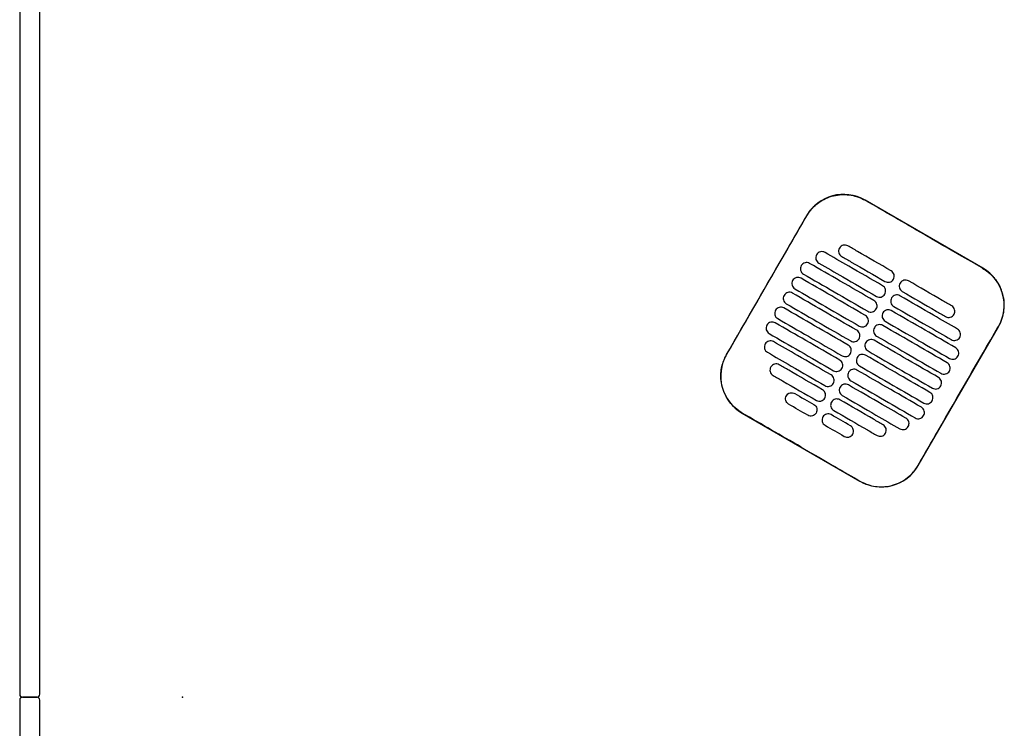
# Model space of a CAD drawing. Header units: metres. Extents: x 15.2 to 54.2, y -39.7 to 1.1.
# Tile 240 of 256: x 46.762 to 47.451, y -23.79 to -23.295. Entities that reach past the tile are written whole.
import ezdxf

# ---------------------------------------------------------------- set-up
doc = ezdxf.new("R2010")
doc.units = ezdxf.units.M
doc.header["$MEASUREMENT"] = 0
doc.layers.add('2D', color=252, linetype='Continuous')
doc.layers.add('PUNTO', color=1, linetype='Continuous')

# ---------------------------------------------------------------- blocks, each defined once
blk = doc.blocks.new('2D_QYOS_450')
at = {"layer": '2D'}
for p, q in [((-0.00003, -0.083), (-0.00003, -0.967)), ((-0.00003, -0.083), (-0.00003, -0.967)), ((0.01397, -0.967), (0.01397, -0.083)), ((0.01397, -0.967), (0.01397, -0.083)), ((0.67375, -0.66902), (0.59149, -0.6215)), ((0.55051, -0.63247), (0.49448, -0.72945)), ((0.6287, -0.80699), (0.68472, -0.71)), ((0.50545, -0.77044), (0.58771, -0.81796)), ((-0.00003, -0.971), (-0.00003, -1.855)), ((-0.00003, -0.971), (-0.00003, -1.855)), ((0.01197, -0.969), (0.00197, -0.969)), ((0.01197, -0.969), (0.00197, -0.969)), ((0.00197, -0.969), (0.01197, -0.969)), ((0.00197, -0.969), (0.01197, -0.969)), ((0.01197, -0.969), (0.00197, -0.969)), ((0.01197, -0.969), (0.00197, -0.969)), ((0.00197, -0.969), (0.01197, -0.969)), ((0.00197, -0.969), (0.01197, -0.969)), ((0.01397, -1.855), (0.01397, -0.971)), ((0.01397, -1.855), (0.01397, -0.971))]:
    blk.add_line(p, q, dxfattribs=at)
for centre, radius, start, end in [((0.57648, -0.64748), 0.03, 59.98651, 149.98651), ((0.65874, -0.695), 0.03, 329.98651, 59.98651), ((0.52046, -0.74446), 0.03, 149.98651, 239.98651), ((0.60272, -0.79198), 0.03, 239.98651, 329.98651), ((0.00197, -0.967), 0.002, 180, 270), ((0.00197, -0.967), 0.002, 180, 270), ((0.00197, -0.971), 0.002, 90, 180), ((0.00197, -0.971), 0.002, 90, 180), ((0.01197, -0.967), 0.002, 270, 0), ((0.01197, -0.967), 0.002, 270, 0), ((0.01197, -0.971), 0.002, 0, 90), ((0.01197, -0.971), 0.002, 0, 90)]:
    blk.add_arc(centre, radius, start, end, dxfattribs=at)
for points, knots in [([(0.5506, -0.63253), (0.5514, -0.63114), (0.55231, -0.62981), (0.55526, -0.62621), (0.55753, -0.62416), (0.56332, -0.62036), (0.56695, -0.61888), (0.57439, -0.61743), (0.57813, -0.6174), (0.58518, -0.61867), (0.58844, -0.61987), (0.59143, -0.6216)], [12.978915, 12.978915, 12.978915, 12.978915, 13.461173, 13.461173, 14.374287, 14.374287, 15.53872, 15.53872, 16.650066, 16.650066, 17.687358, 17.687358, 17.687358, 17.687358]), ([(0.49458, -0.72951), (0.50862, -0.70522), (0.52266, -0.68092), (0.54133, -0.64859), (0.54596, -0.64056), (0.5506, -0.63253)], [1.133412, 1.133412, 1.133412, 1.133412, 2.681586, 2.681586, 3.193366, 3.193366, 3.193366, 3.193366]), ([(0.67369, -0.66912), (0.6631, -0.663), (0.65207, -0.65664), (0.6366, -0.6477), (0.63456, -0.64652), (0.63256, -0.64537)], [-21.78268, -21.78268, -21.78268, -21.78268, -17.142885, -17.142885, -16.423665, -16.423665, -16.423665, -16.423665]), ([(0.57939, -0.65343), (0.57897, -0.65319), (0.57842, -0.65297), (0.57724, -0.65282), (0.57668, -0.65286), (0.57561, -0.65314), (0.57509, -0.65339), (0.57413, -0.65412), (0.57377, -0.65458), (0.57352, -0.65501)], [-0.5513873, -0.5513873, -0.5513873, -0.5513873, -0.4031046, -0.4031046, -0.2776919, -0.2776919, -0.1471638, -0.1471638, 0, 0, 0, 0]), ([(0.60971, -0.67094), (0.60184, -0.6664), (0.59397, -0.66185), (0.58387, -0.65602), (0.58163, -0.65472), (0.57939, -0.65343)], [0.699452, 0.699452, 0.699452, 0.699452, 3.425217, 3.425217, 4.200582, 4.200582, 4.200582, 4.200582]), ([(0.55756, -0.65965), (0.55732, -0.66007), (0.5571, -0.66062), (0.55695, -0.66181), (0.55698, -0.66236), (0.55726, -0.66343), (0.55752, -0.66395), (0.55825, -0.66491), (0.5587, -0.66527), (0.55913, -0.66552)], [-0.5553006, -0.5553006, -0.5553006, -0.5553006, -0.4045498, -0.4045498, -0.2782639, -0.2782639, -0.1472208, -0.1472208, 0, 0, 0, 0]), ([(0.56343, -0.65807), (0.56301, -0.65783), (0.56246, -0.65761), (0.56128, -0.65746), (0.56072, -0.6575), (0.55965, -0.65778), (0.55913, -0.65803), (0.55817, -0.65876), (0.55781, -0.65922), (0.55756, -0.65965)], [-0.5514247, -0.5514247, -0.5514247, -0.5514247, -0.4031161, -0.4031161, -0.2776965, -0.2776965, -0.1471644, -0.1471644, 0, 0, 0, 0]), ([(0.6037, -0.68133), (0.59584, -0.67679), (0.58797, -0.67225), (0.57454, -0.66449), (0.56899, -0.66128), (0.56343, -0.65807)], [0.699452, 0.699452, 0.699452, 0.699452, 3.42526, 3.42526, 5.350619, 5.350619, 5.350619, 5.350619]), ([(0.57352, -0.65501), (0.57328, -0.65543), (0.57306, -0.65598), (0.57291, -0.65717), (0.57294, -0.65772), (0.57323, -0.6588), (0.57348, -0.65931), (0.57421, -0.66027), (0.57466, -0.66063), (0.57509, -0.66088)], [-0.5553355, -0.5553355, -0.5553355, -0.5553355, -0.4045594, -0.4045594, -0.278267, -0.278267, -0.1472206, -0.1472206, 0, 0, 0, 0]), ([(0.57509, -0.66088), (0.57733, -0.66217), (0.57956, -0.66346), (0.58967, -0.6693), (0.59754, -0.67385), (0.6054, -0.67839)], [2.649916, 2.649916, 2.649916, 2.649916, 3.425249, 3.425249, 6.151046, 6.151046, 6.151046, 6.151046]), ([(0.54679, -0.66728), (0.54655, -0.66771), (0.54633, -0.66826), (0.54618, -0.66945), (0.54622, -0.67), (0.5465, -0.67107), (0.54675, -0.67159), (0.54748, -0.67255), (0.54794, -0.67291), (0.54836, -0.67316)], [-0.5552879, -0.5552879, -0.5552879, -0.5552879, -0.4045447, -0.4045447, -0.2782629, -0.2782629, -0.1472212, -0.1472212, 0, 0, 0, 0]), ([(0.55266, -0.66571), (0.55224, -0.66547), (0.55169, -0.66525), (0.55051, -0.6651), (0.54996, -0.66514), (0.54888, -0.66542), (0.54836, -0.66567), (0.54741, -0.6664), (0.54704, -0.66686), (0.54679, -0.66728)], [-0.5514376, -0.5514376, -0.5514376, -0.5514376, -0.4031217, -0.4031217, -0.2776979, -0.2776979, -0.1471642, -0.1471642, 0, 0, 0, 0]), ([(0.5977, -0.69173), (0.58983, -0.68718), (0.58197, -0.68264), (0.56695, -0.67396), (0.55981, -0.66984), (0.55266, -0.66571)], [0.699452, 0.699452, 0.699452, 0.699452, 3.425292, 3.425292, 5.900643, 5.900643, 5.900643, 5.900643]), ([(0.55913, -0.66552), (0.56468, -0.66873), (0.57024, -0.67194), (0.58367, -0.67969), (0.59153, -0.68424), (0.5994, -0.68878)], [1.499949, 1.499949, 1.499949, 1.499949, 3.425284, 3.425284, 6.151116, 6.151116, 6.151116, 6.151116]), ([(0.54836, -0.67316), (0.55551, -0.67728), (0.56265, -0.68141), (0.57766, -0.69008), (0.58553, -0.69463), (0.5934, -0.69917)], [0.949972, 0.949972, 0.949972, 0.949972, 3.425307, 3.425307, 6.151164, 6.151164, 6.151164, 6.151164]), ([(0.61127, -0.67682), (0.61152, -0.67639), (0.61174, -0.67584), (0.61189, -0.67465), (0.61185, -0.6741), (0.61157, -0.67303), (0.61132, -0.67251), (0.61059, -0.67155), (0.61013, -0.67119), (0.60971, -0.67094)], [-0.5553984, -0.5553984, -0.5553984, -0.5553984, -0.4045681, -0.4045681, -0.278271, -0.278271, -0.1472202, -0.1472202, 0, 0, 0, 0]), ([(0.67369, -0.66912), (0.67497, -0.66986), (0.6762, -0.67069), (0.67935, -0.6732), (0.68113, -0.67503), (0.68266, -0.67706), (0.68496, -0.68012), (0.68664, -0.6836), (0.68861, -0.69099), (0.68888, -0.69484), (0.68795, -0.70246), (0.68674, -0.70617), (0.68478, -0.70968), (0.6847, -0.70981), (0.68463, -0.70995)], [17.619777, 17.619777, 17.619777, 17.619777, 18.064718, 18.064718, 18.827754, 18.827754, 18.827754, 19.97637, 19.97637, 21.122539, 21.122539, 22.281306, 22.281306, 22.328075, 22.328075, 22.328075, 22.328075]), ([(0.54079, -0.67768), (0.54055, -0.6781), (0.54033, -0.67865), (0.54018, -0.67984), (0.54022, -0.68039), (0.5405, -0.68147), (0.54075, -0.68198), (0.54148, -0.68294), (0.54194, -0.6833), (0.54236, -0.68355)], [-0.5552955, -0.5552955, -0.5552955, -0.5552955, -0.4045438, -0.4045438, -0.2782634, -0.2782634, -0.1472215, -0.1472215, 0, 0, 0, 0]), ([(0.54666, -0.6761), (0.54624, -0.67586), (0.54569, -0.67564), (0.54451, -0.67549), (0.54396, -0.67553), (0.54288, -0.67581), (0.54236, -0.67606), (0.5414, -0.67679), (0.54104, -0.67725), (0.54079, -0.67768)], [-0.5514273, -0.5514273, -0.5514273, -0.5514273, -0.4031209, -0.4031209, -0.2776962, -0.2776962, -0.1471634, -0.1471634, 0, 0, 0, 0]), ([(0.5917, -0.70212), (0.58383, -0.69757), (0.57596, -0.69303), (0.56095, -0.68435), (0.55381, -0.68023), (0.54666, -0.6761)], [0.699452, 0.699452, 0.699452, 0.699452, 3.425313, 3.425313, 5.900643, 5.900643, 5.900643, 5.900643]), ([(0.60527, -0.68721), (0.60552, -0.68678), (0.60573, -0.68623), (0.60588, -0.68504), (0.60585, -0.68449), (0.60557, -0.68342), (0.60531, -0.6829), (0.60459, -0.68194), (0.60413, -0.68158), (0.6037, -0.68133)], [-0.5553839, -0.5553839, -0.5553839, -0.5553839, -0.4045626, -0.4045626, -0.2782686, -0.2782686, -0.1472195, -0.1472195, 0, 0, 0, 0]), ([(0.6054, -0.67839), (0.60583, -0.67864), (0.60638, -0.67885), (0.60756, -0.679), (0.60811, -0.67896), (0.60919, -0.67868), (0.6097, -0.67843), (0.61066, -0.6777), (0.61103, -0.67724), (0.61127, -0.67682)], [-0.551307, -0.551307, -0.551307, -0.551307, -0.4030846, -0.4030846, -0.2776802, -0.2776802, -0.1471604, -0.1471604, 0, 0, 0, 0]), ([(0.61595, -0.67952), (0.61571, -0.67994), (0.61549, -0.68049), (0.61534, -0.68168), (0.61537, -0.68223), (0.61565, -0.68331), (0.61591, -0.68382), (0.61663, -0.68478), (0.61709, -0.68514), (0.61752, -0.68539)], [-0.555416, -0.555416, -0.555416, -0.555416, -0.4045716, -0.4045716, -0.2782736, -0.2782736, -0.1472211, -0.1472211, 0, 0, 0, 0]), ([(0.62182, -0.67794), (0.6214, -0.6777), (0.62085, -0.67748), (0.61967, -0.67733), (0.61911, -0.67737), (0.61804, -0.67765), (0.61752, -0.6779), (0.61656, -0.67863), (0.61619, -0.67909), (0.61595, -0.67952)], [-0.5512944, -0.5512944, -0.5512944, -0.5512944, -0.4030833, -0.4030833, -0.2776787, -0.2776787, -0.1471599, -0.1471599, 0, 0, 0, 0]), ([(0.65214, -0.69545), (0.6499, -0.69416), (0.64766, -0.69287), (0.63755, -0.68703), (0.62969, -0.68249), (0.62182, -0.67794)], [2.649852, 2.649852, 2.649852, 2.649852, 3.425217, 3.425217, 6.150982, 6.150982, 6.150982, 6.150982]), ([(0.53479, -0.68807), (0.53455, -0.68849), (0.53433, -0.68904), (0.53418, -0.69023), (0.53421, -0.69078), (0.5345, -0.69186), (0.53475, -0.69237), (0.53548, -0.69333), (0.53593, -0.69369), (0.53636, -0.69394)], [-0.5553078, -0.5553078, -0.5553078, -0.5553078, -0.4045446, -0.4045446, -0.2782647, -0.2782647, -0.147222, -0.147222, 0, 0, 0, 0]), ([(0.54066, -0.68649), (0.54024, -0.68625), (0.53969, -0.68603), (0.53851, -0.68588), (0.53795, -0.68592), (0.53688, -0.6862), (0.53636, -0.68645), (0.5354, -0.68718), (0.53504, -0.68764), (0.53479, -0.68807)], [-0.5514137, -0.5514137, -0.5514137, -0.5514137, -0.4031194, -0.4031194, -0.2776944, -0.2776944, -0.1471627, -0.1471627, 0, 0, 0, 0]), ([(0.5857, -0.71251), (0.57783, -0.70796), (0.56996, -0.70342), (0.55495, -0.69475), (0.5478, -0.69062), (0.54066, -0.68649)], [0.699452, 0.699452, 0.699452, 0.699452, 3.425322, 3.425322, 5.900643, 5.900643, 5.900643, 5.900643]), ([(0.54236, -0.68355), (0.5495, -0.68767), (0.55665, -0.6918), (0.57166, -0.70047), (0.57953, -0.70502), (0.5874, -0.70956)], [0.949998, 0.949998, 0.949998, 0.949998, 3.42532, 3.42532, 6.151189, 6.151189, 6.151189, 6.151189]), ([(0.5994, -0.68878), (0.59982, -0.68903), (0.60037, -0.68924), (0.60155, -0.68939), (0.60211, -0.68936), (0.60318, -0.68907), (0.6037, -0.68882), (0.60466, -0.68809), (0.60503, -0.68763), (0.60527, -0.68721)], [-0.551317, -0.551317, -0.551317, -0.551317, -0.4030867, -0.4030867, -0.2776803, -0.2776803, -0.1471597, -0.1471597, 0, 0, 0, 0]), ([(0.61582, -0.68833), (0.61539, -0.68809), (0.61485, -0.68787), (0.61366, -0.68772), (0.61311, -0.68776), (0.61204, -0.68804), (0.61152, -0.68829), (0.61056, -0.68902), (0.61019, -0.68948), (0.60995, -0.68991)], [-0.5513075, -0.5513075, -0.5513075, -0.5513075, -0.4030857, -0.4030857, -0.2776792, -0.2776792, -0.1471593, -0.1471593, 0, 0, 0, 0]), ([(0.65609, -0.7116), (0.65053, -0.70839), (0.64498, -0.70518), (0.63155, -0.69742), (0.62368, -0.69288), (0.61582, -0.68833)], [1.499901, 1.499901, 1.499901, 1.499901, 3.42526, 3.42526, 6.151068, 6.151068, 6.151068, 6.151068]), ([(0.61752, -0.68539), (0.62538, -0.68993), (0.63325, -0.69448), (0.64336, -0.70032), (0.6456, -0.70161), (0.64783, -0.7029)], [0.699452, 0.699452, 0.699452, 0.699452, 3.425249, 3.425249, 4.200582, 4.200582, 4.200582, 4.200582]), ([(0.53636, -0.69394), (0.5435, -0.69807), (0.55065, -0.70219), (0.56566, -0.71086), (0.57353, -0.71541), (0.58139, -0.71995)], [0.950001, 0.950001, 0.950001, 0.950001, 3.425322, 3.425322, 6.151192, 6.151192, 6.151192, 6.151192]), ([(0.59927, -0.6976), (0.59951, -0.69717), (0.59973, -0.69662), (0.59988, -0.69543), (0.59984, -0.69488), (0.59956, -0.69381), (0.59931, -0.69329), (0.59858, -0.69234), (0.59813, -0.69197), (0.5977, -0.69173)], [-0.5553742, -0.5553742, -0.5553742, -0.5553742, -0.4045587, -0.4045587, -0.278267, -0.278267, -0.1472191, -0.1472191, 0, 0, 0, 0]), ([(0.60995, -0.68991), (0.6097, -0.69033), (0.60948, -0.69088), (0.60933, -0.69207), (0.60937, -0.69262), (0.60965, -0.6937), (0.6099, -0.69421), (0.61063, -0.69517), (0.61109, -0.69553), (0.61151, -0.69578)], [-0.5553971, -0.5553971, -0.5553971, -0.5553971, -0.4045652, -0.4045652, -0.2782705, -0.2782705, -0.1472202, -0.1472202, 0, 0, 0, 0]), ([(0.61151, -0.69578), (0.61938, -0.70032), (0.62725, -0.70487), (0.64068, -0.71262), (0.64623, -0.71583), (0.65179, -0.71904)], [0.699452, 0.699452, 0.699452, 0.699452, 3.425284, 3.425284, 5.350619, 5.350619, 5.350619, 5.350619]), ([(0.6537, -0.70133), (0.65395, -0.7009), (0.65417, -0.70035), (0.65432, -0.69916), (0.65428, -0.69861), (0.654, -0.69754), (0.65375, -0.69702), (0.65302, -0.69606), (0.65256, -0.6957), (0.65214, -0.69545)], [-0.5554179, -0.5554179, -0.5554179, -0.5554179, -0.4045683, -0.4045683, -0.2782761, -0.2782761, -0.1472238, -0.1472238, 0, 0, 0, 0]), ([(0.52879, -0.69846), (0.52854, -0.69888), (0.52832, -0.69943), (0.52817, -0.70062), (0.52821, -0.70117), (0.52849, -0.70225), (0.52874, -0.70276), (0.52947, -0.70372), (0.52993, -0.70408), (0.53036, -0.70433)], [-0.5553248, -0.5553248, -0.5553248, -0.5553248, -0.4045472, -0.4045472, -0.2782668, -0.2782668, -0.1472227, -0.1472227, 0, 0, 0, 0]), ([(0.53466, -0.69688), (0.53423, -0.69664), (0.53369, -0.69642), (0.5325, -0.69627), (0.53195, -0.69631), (0.53088, -0.69659), (0.53036, -0.69684), (0.5294, -0.69757), (0.52903, -0.69803), (0.52879, -0.69846)], [-0.5513969, -0.5513969, -0.5513969, -0.5513969, -0.4031172, -0.4031172, -0.2776925, -0.2776925, -0.1471621, -0.1471621, 0, 0, 0, 0]), ([(0.57969, -0.7229), (0.57183, -0.71835), (0.56396, -0.71381), (0.54895, -0.70514), (0.5418, -0.70101), (0.53466, -0.69688)], [0.699452, 0.699452, 0.699452, 0.699452, 3.425321, 3.425321, 5.900643, 5.900643, 5.900643, 5.900643]), ([(0.59327, -0.70799), (0.59351, -0.70757), (0.59373, -0.70701), (0.59388, -0.70583), (0.59384, -0.70527), (0.59356, -0.7042), (0.59331, -0.70368), (0.59258, -0.70273), (0.59212, -0.70236), (0.5917, -0.70212)], [-0.5553693, -0.5553693, -0.5553693, -0.5553693, -0.4045566, -0.4045566, -0.2782661, -0.2782661, -0.1472189, -0.1472189, 0, 0, 0, 0]), ([(0.5934, -0.69917), (0.59382, -0.69942), (0.59437, -0.69963), (0.59555, -0.69978), (0.5961, -0.69975), (0.59718, -0.69947), (0.5977, -0.69921), (0.59866, -0.69848), (0.59902, -0.69802), (0.59927, -0.6976)], [-0.5513236, -0.5513236, -0.5513236, -0.5513236, -0.4030881, -0.4030881, -0.2776804, -0.2776804, -0.1471592, -0.1471592, 0, 0, 0, 0]), ([(0.60394, -0.7003), (0.6037, -0.70072), (0.60348, -0.70127), (0.60333, -0.70246), (0.60337, -0.70301), (0.60365, -0.70409), (0.6039, -0.7046), (0.60463, -0.70556), (0.60509, -0.70592), (0.60551, -0.70617)], [-0.555383, -0.555383, -0.555383, -0.555383, -0.4045605, -0.4045605, -0.2782682, -0.2782682, -0.1472195, -0.1472195, 0, 0, 0, 0]), ([(0.60981, -0.69872), (0.60939, -0.69848), (0.60884, -0.69826), (0.60766, -0.69811), (0.60711, -0.69815), (0.60603, -0.69843), (0.60551, -0.69868), (0.60456, -0.69941), (0.60419, -0.69987), (0.60394, -0.7003)], [-0.5513173, -0.5513173, -0.5513173, -0.5513173, -0.4030875, -0.4030875, -0.2776797, -0.2776797, -0.147159, -0.147159, 0, 0, 0, 0]), ([(0.65485, -0.72474), (0.64771, -0.72061), (0.64056, -0.71648), (0.62555, -0.70781), (0.61768, -0.70327), (0.60981, -0.69872)], [0.949941, 0.949941, 0.949941, 0.949941, 3.425291, 3.425291, 6.151132, 6.151132, 6.151132, 6.151132]), ([(0.64783, -0.7029), (0.64826, -0.70315), (0.6488, -0.70336), (0.64999, -0.70351), (0.65054, -0.70347), (0.65161, -0.70319), (0.65213, -0.70294), (0.65309, -0.70221), (0.65346, -0.70175), (0.6537, -0.70133)], [-0.5513007, -0.5513007, -0.5513007, -0.5513007, -0.4030941, -0.4030941, -0.2776814, -0.2776814, -0.1471603, -0.1471603, 0, 0, 0, 0]), ([(0.52278, -0.70885), (0.52254, -0.70927), (0.52232, -0.70982), (0.52217, -0.71101), (0.52221, -0.71156), (0.52249, -0.71264), (0.52274, -0.71316), (0.52347, -0.71411), (0.52393, -0.71447), (0.52435, -0.71472)], [-0.5553464, -0.5553464, -0.5553464, -0.5553464, -0.4045515, -0.4045515, -0.2782697, -0.2782697, -0.1472236, -0.1472236, 0, 0, 0, 0]), ([(0.52865, -0.70727), (0.52823, -0.70703), (0.52768, -0.70681), (0.5265, -0.70666), (0.52595, -0.7067), (0.52487, -0.70698), (0.52435, -0.70723), (0.5234, -0.70796), (0.52303, -0.70842), (0.52278, -0.70885)], [-0.5513769, -0.5513769, -0.5513769, -0.5513769, -0.4031143, -0.4031143, -0.2776905, -0.2776905, -0.1471617, -0.1471617, 0, 0, 0, 0]), ([(0.57369, -0.73329), (0.56582, -0.72874), (0.55796, -0.7242), (0.54294, -0.71553), (0.5358, -0.7114), (0.52865, -0.70727)], [0.699452, 0.699452, 0.699452, 0.699452, 3.425308, 3.425308, 5.900643, 5.900643, 5.900643, 5.900643]), ([(0.53036, -0.70433), (0.5375, -0.70846), (0.54464, -0.71258), (0.55966, -0.72126), (0.56752, -0.7258), (0.57539, -0.73035)], [0.949982, 0.949982, 0.949982, 0.949982, 3.425312, 3.425312, 6.151173, 6.151173, 6.151173, 6.151173]), ([(0.5874, -0.70956), (0.58782, -0.70981), (0.58837, -0.71003), (0.58955, -0.71017), (0.5901, -0.71014), (0.59118, -0.70986), (0.5917, -0.7096), (0.59266, -0.70887), (0.59302, -0.70841), (0.59327, -0.70799)], [-0.5513269, -0.5513269, -0.5513269, -0.5513269, -0.403089, -0.403089, -0.2776804, -0.2776804, -0.1471589, -0.1471589, 0, 0, 0, 0]), ([(0.60381, -0.70911), (0.60339, -0.70887), (0.60284, -0.70865), (0.60166, -0.7085), (0.60111, -0.70854), (0.60003, -0.70882), (0.59951, -0.70907), (0.59855, -0.7098), (0.59819, -0.71026), (0.59794, -0.71069)], [-0.5513238, -0.5513238, -0.5513238, -0.5513238, -0.4030887, -0.4030887, -0.27768, -0.27768, -0.1471588, -0.1471588, 0, 0, 0, 0]), ([(0.64885, -0.73513), (0.6417, -0.731), (0.63456, -0.72688), (0.61955, -0.7182), (0.61168, -0.71366), (0.60381, -0.70911)], [0.949982, 0.949982, 0.949982, 0.949982, 3.425312, 3.425312, 6.151173, 6.151173, 6.151173, 6.151173]), ([(0.60551, -0.70617), (0.61338, -0.71071), (0.62125, -0.71526), (0.63626, -0.72393), (0.6434, -0.72806), (0.65055, -0.73219)], [0.699452, 0.699452, 0.699452, 0.699452, 3.425308, 3.425308, 5.900643, 5.900643, 5.900643, 5.900643]), ([(0.52435, -0.71472), (0.5315, -0.71885), (0.53864, -0.72297), (0.55365, -0.73165), (0.56152, -0.73619), (0.56939, -0.74074)], [0.949941, 0.949941, 0.949941, 0.949941, 3.425292, 3.425292, 6.151132, 6.151132, 6.151132, 6.151132]), ([(0.58726, -0.71838), (0.58751, -0.71796), (0.58773, -0.71741), (0.58788, -0.71622), (0.58784, -0.71566), (0.58756, -0.71459), (0.58731, -0.71407), (0.58658, -0.71312), (0.58612, -0.71275), (0.5857, -0.71251)], [-0.5553691, -0.5553691, -0.5553691, -0.5553691, -0.4045561, -0.4045561, -0.278266, -0.278266, -0.1472189, -0.1472189, 0, 0, 0, 0]), ([(0.59794, -0.71069), (0.5977, -0.71111), (0.59748, -0.71166), (0.59733, -0.71285), (0.59737, -0.7134), (0.59765, -0.71448), (0.5979, -0.715), (0.59863, -0.71595), (0.59909, -0.71632), (0.59951, -0.71656)], [-0.5553737, -0.5553737, -0.5553737, -0.5553737, -0.4045574, -0.4045574, -0.2782667, -0.2782667, -0.1472191, -0.1472191, 0, 0, 0, 0]), ([(0.6286, -0.80693), (0.63316, -0.79904), (0.63789, -0.79084), (0.65654, -0.75853), (0.67058, -0.73424), (0.68463, -0.70995)], [-3.18138, -3.18138, -3.18138, -3.18138, -2.673929, -2.673929, -1.133377, -1.133377, -1.133377, -1.133377]), ([(0.65766, -0.71747), (0.6579, -0.71705), (0.65812, -0.71649), (0.65827, -0.71531), (0.65823, -0.71475), (0.65795, -0.71368), (0.6577, -0.71316), (0.65697, -0.71221), (0.65652, -0.71184), (0.65609, -0.7116)], [-0.5553798, -0.5553798, -0.5553798, -0.5553798, -0.4045588, -0.4045588, -0.278273, -0.278273, -0.147224, -0.147224, 0, 0, 0, 0]), ([(0.52154, -0.72199), (0.5213, -0.72241), (0.52108, -0.72296), (0.52093, -0.72415), (0.52097, -0.72471), (0.52125, -0.72578), (0.5215, -0.7263), (0.52223, -0.72725), (0.52269, -0.72762), (0.52311, -0.72786)], [-0.55538, -0.55538, -0.55538, -0.55538, -0.4045589, -0.4045589, -0.278273, -0.278273, -0.147224, -0.147224, 0, 0, 0, 0]), ([(0.52741, -0.72042), (0.52699, -0.72017), (0.52644, -0.71995), (0.52526, -0.7198), (0.52471, -0.71984), (0.52363, -0.72012), (0.52311, -0.72038), (0.52216, -0.72111), (0.52179, -0.72157), (0.52154, -0.72199)], [-0.551342, -0.551342, -0.551342, -0.551342, -0.4031061, -0.4031061, -0.2776864, -0.2776864, -0.147161, -0.147161, 0, 0, 0, 0]), ([(0.56769, -0.74368), (0.55982, -0.73914), (0.55195, -0.73459), (0.53853, -0.72684), (0.53297, -0.72363), (0.52741, -0.72042)], [0.699452, 0.699452, 0.699452, 0.699452, 3.425284, 3.425284, 5.350619, 5.350619, 5.350619, 5.350619]), ([(0.58126, -0.72877), (0.58151, -0.72835), (0.58173, -0.7278), (0.58187, -0.72661), (0.58184, -0.72605), (0.58156, -0.72498), (0.5813, -0.72446), (0.58058, -0.72351), (0.58012, -0.72314), (0.57969, -0.7229)], [-0.5553737, -0.5553737, -0.5553737, -0.5553737, -0.4045574, -0.4045574, -0.2782667, -0.2782667, -0.1472191, -0.1472191, 0, 0, 0, 0]), ([(0.58139, -0.71995), (0.58182, -0.7202), (0.58237, -0.72042), (0.58355, -0.72056), (0.5841, -0.72053), (0.58518, -0.72025), (0.58569, -0.71999), (0.58665, -0.71926), (0.58702, -0.7188), (0.58726, -0.71838)], [-0.551327, -0.551327, -0.551327, -0.551327, -0.4030892, -0.4030892, -0.2776802, -0.2776802, -0.1471588, -0.1471588, 0, 0, 0, 0]), ([(0.59194, -0.72108), (0.5917, -0.7215), (0.59148, -0.72205), (0.59133, -0.72324), (0.59136, -0.7238), (0.59165, -0.72487), (0.5919, -0.72539), (0.59263, -0.72634), (0.59308, -0.72671), (0.59351, -0.72695)], [-0.5553691, -0.5553691, -0.5553691, -0.5553691, -0.4045561, -0.4045561, -0.278266, -0.278266, -0.1472189, -0.1472189, 0, 0, 0, 0]), ([(0.59781, -0.7195), (0.59739, -0.71926), (0.59684, -0.71904), (0.59566, -0.71889), (0.5951, -0.71893), (0.59403, -0.71921), (0.59351, -0.71946), (0.59255, -0.7202), (0.59219, -0.72066), (0.59194, -0.72108)], [-0.551327, -0.551327, -0.551327, -0.551327, -0.4030892, -0.4030892, -0.2776802, -0.2776802, -0.1471588, -0.1471588, 0, 0, 0, 0]), ([(0.64285, -0.74552), (0.6357, -0.74139), (0.62856, -0.73727), (0.61354, -0.72859), (0.60568, -0.72405), (0.59781, -0.7195)], [0.950001, 0.950001, 0.950001, 0.950001, 3.425322, 3.425322, 6.151192, 6.151192, 6.151192, 6.151192]), ([(0.59951, -0.71656), (0.60738, -0.72111), (0.61525, -0.72565), (0.63026, -0.73432), (0.6374, -0.73845), (0.64455, -0.74258)], [0.699452, 0.699452, 0.699452, 0.699452, 3.425321, 3.425321, 5.900643, 5.900643, 5.900643, 5.900643]), ([(0.65179, -0.71904), (0.65221, -0.71929), (0.65276, -0.71951), (0.65394, -0.71965), (0.65449, -0.71962), (0.65557, -0.71934), (0.65609, -0.71908), (0.65705, -0.71835), (0.65741, -0.71789), (0.65766, -0.71747)], [-0.5513421, -0.5513421, -0.5513421, -0.5513421, -0.4031061, -0.4031061, -0.2776864, -0.2776864, -0.147161, -0.147161, 0, 0, 0, 0]), ([(0.50551, -0.77034), (0.50545, -0.77031), (0.50539, -0.77027), (0.50192, -0.76824), (0.49894, -0.76558), (0.49419, -0.75926), (0.49246, -0.75566), (0.4906, -0.74836), (0.49035, -0.74474), (0.49107, -0.73823), (0.49184, -0.73535), (0.49347, -0.73156), (0.494, -0.73052), (0.49458, -0.72951)], [8.273299, 8.273299, 8.273299, 8.273299, 8.293543, 8.293543, 9.48086, 9.48086, 10.665623, 10.665623, 11.74288, 11.74288, 12.632334, 12.632334, 12.981673, 12.981673, 12.981673, 12.981673]), ([(0.52311, -0.72786), (0.52867, -0.73107), (0.53423, -0.73428), (0.54765, -0.74204), (0.55552, -0.74658), (0.56339, -0.75113)], [1.499901, 1.499901, 1.499901, 1.499901, 3.42526, 3.42526, 6.151068, 6.151068, 6.151068, 6.151068]), ([(0.57539, -0.73035), (0.57581, -0.73059), (0.57636, -0.73081), (0.57754, -0.73096), (0.5781, -0.73092), (0.57917, -0.73064), (0.57969, -0.73039), (0.58065, -0.72965), (0.58102, -0.72919), (0.58126, -0.72877)], [-0.5513238, -0.5513238, -0.5513238, -0.5513238, -0.4030887, -0.4030887, -0.27768, -0.27768, -0.1471588, -0.1471588, 0, 0, 0, 0]), ([(0.59181, -0.7299), (0.59138, -0.72965), (0.59084, -0.72943), (0.58965, -0.72929), (0.5891, -0.72932), (0.58803, -0.7296), (0.58751, -0.72986), (0.58655, -0.73059), (0.58618, -0.73105), (0.58594, -0.73147)], [-0.551327, -0.551327, -0.551327, -0.551327, -0.403089, -0.403089, -0.2776804, -0.2776804, -0.1471589, -0.1471589, 0, 0, 0, 0]), ([(0.63684, -0.75591), (0.6297, -0.75178), (0.62255, -0.74766), (0.60754, -0.73899), (0.59967, -0.73444), (0.59181, -0.7299)], [0.949998, 0.949998, 0.949998, 0.949998, 3.42532, 3.42532, 6.151189, 6.151189, 6.151189, 6.151189]), ([(0.59351, -0.72695), (0.60138, -0.7315), (0.60924, -0.73604), (0.62426, -0.74471), (0.6314, -0.74884), (0.63854, -0.75297)], [0.699452, 0.699452, 0.699452, 0.699452, 3.425322, 3.425322, 5.900643, 5.900643, 5.900643, 5.900643]), ([(0.65642, -0.73061), (0.65666, -0.73019), (0.65688, -0.72964), (0.65703, -0.72845), (0.65699, -0.7279), (0.65671, -0.72682), (0.65646, -0.7263), (0.65573, -0.72535), (0.65528, -0.72498), (0.65485, -0.72474)], [-0.5553462, -0.5553462, -0.5553462, -0.5553462, -0.4045514, -0.4045514, -0.2782696, -0.2782696, -0.1472236, -0.1472236, 0, 0, 0, 0]), ([(0.53137, -0.73656), (0.53095, -0.73631), (0.5304, -0.7361), (0.52922, -0.73595), (0.52866, -0.73598), (0.52759, -0.73627), (0.52707, -0.73652), (0.52611, -0.73725), (0.52575, -0.73771), (0.5255, -0.73813)], [-0.5513007, -0.5513007, -0.5513007, -0.5513007, -0.4030941, -0.4030941, -0.2776814, -0.2776814, -0.1471603, -0.1471603, 0, 0, 0, 0]), ([(0.56169, -0.75407), (0.55382, -0.74953), (0.54595, -0.74498), (0.53585, -0.73914), (0.53361, -0.73785), (0.53137, -0.73656)], [0.699452, 0.699452, 0.699452, 0.699452, 3.425249, 3.425249, 4.200582, 4.200582, 4.200582, 4.200582]), ([(0.57526, -0.73916), (0.5755, -0.73874), (0.57572, -0.73819), (0.57587, -0.737), (0.57583, -0.73645), (0.57555, -0.73537), (0.5753, -0.73485), (0.57457, -0.7339), (0.57412, -0.73353), (0.57369, -0.73329)], [-0.555383, -0.555383, -0.555383, -0.555383, -0.4045604, -0.4045604, -0.2782682, -0.2782682, -0.1472195, -0.1472195, 0, 0, 0, 0]), ([(0.58594, -0.73147), (0.58569, -0.73189), (0.58547, -0.73244), (0.58532, -0.73363), (0.58536, -0.73419), (0.58564, -0.73526), (0.58589, -0.73578), (0.58662, -0.73673), (0.58708, -0.7371), (0.58751, -0.73734)], [-0.5553693, -0.5553693, -0.5553693, -0.5553693, -0.4045566, -0.4045566, -0.2782661, -0.2782661, -0.1472189, -0.1472189, 0, 0, 0, 0]), ([(0.65042, -0.741), (0.65066, -0.74058), (0.65088, -0.74003), (0.65103, -0.73884), (0.65099, -0.73829), (0.65071, -0.73721), (0.65046, -0.7367), (0.64973, -0.73574), (0.64927, -0.73538), (0.64885, -0.73513)], [-0.5553245, -0.5553245, -0.5553245, -0.5553245, -0.4045471, -0.4045471, -0.2782667, -0.2782667, -0.1472226, -0.1472226, 0, 0, 0, 0]), ([(0.65055, -0.73219), (0.65097, -0.73243), (0.65152, -0.73265), (0.6527, -0.7328), (0.65325, -0.73276), (0.65433, -0.73248), (0.65485, -0.73223), (0.65581, -0.7315), (0.65617, -0.73104), (0.65642, -0.73061)], [-0.551377, -0.551377, -0.551377, -0.551377, -0.4031143, -0.4031143, -0.2776905, -0.2776905, -0.1471617, -0.1471617, 0, 0, 0, 0]), ([(0.5255, -0.73813), (0.52526, -0.73856), (0.52504, -0.73911), (0.52489, -0.7403), (0.52492, -0.74085), (0.52521, -0.74192), (0.52546, -0.74244), (0.52619, -0.7434), (0.52664, -0.74376), (0.52707, -0.74401)], [-0.555418, -0.555418, -0.555418, -0.555418, -0.4045683, -0.4045683, -0.2782762, -0.2782762, -0.1472238, -0.1472238, 0, 0, 0, 0]), ([(0.52707, -0.74401), (0.52931, -0.7453), (0.53154, -0.74659), (0.54165, -0.75243), (0.54952, -0.75697), (0.55738, -0.76152)], [2.649852, 2.649852, 2.649852, 2.649852, 3.425217, 3.425217, 6.150983, 6.150983, 6.150983, 6.150983]), ([(0.56926, -0.74955), (0.5695, -0.74913), (0.56972, -0.74858), (0.56987, -0.74739), (0.56983, -0.74684), (0.56955, -0.74576), (0.5693, -0.74525), (0.56857, -0.74429), (0.56811, -0.74393), (0.56769, -0.74368)], [-0.555397, -0.555397, -0.555397, -0.555397, -0.4045652, -0.4045652, -0.2782705, -0.2782705, -0.1472202, -0.1472202, 0, 0, 0, 0]), ([(0.56939, -0.74074), (0.56981, -0.74098), (0.57036, -0.7412), (0.57154, -0.74135), (0.57209, -0.74131), (0.57317, -0.74103), (0.57369, -0.74078), (0.57465, -0.74005), (0.57501, -0.73959), (0.57526, -0.73916)], [-0.5513173, -0.5513173, -0.5513173, -0.5513173, -0.4030875, -0.4030875, -0.2776797, -0.2776797, -0.147159, -0.147159, 0, 0, 0, 0]), ([(0.57993, -0.74186), (0.57969, -0.74228), (0.57947, -0.74284), (0.57932, -0.74402), (0.57936, -0.74458), (0.57964, -0.74565), (0.57989, -0.74617), (0.58062, -0.74712), (0.58108, -0.74749), (0.5815, -0.74773)], [-0.5553742, -0.5553742, -0.5553742, -0.5553742, -0.4045587, -0.4045587, -0.278267, -0.278267, -0.1472191, -0.1472191, 0, 0, 0, 0]), ([(0.5858, -0.74029), (0.58538, -0.74004), (0.58483, -0.73983), (0.58365, -0.73968), (0.5831, -0.73971), (0.58202, -0.73999), (0.5815, -0.74025), (0.58055, -0.74098), (0.58018, -0.74144), (0.57993, -0.74186)], [-0.5513237, -0.5513237, -0.5513237, -0.5513237, -0.4030882, -0.4030882, -0.2776804, -0.2776804, -0.1471592, -0.1471592, 0, 0, 0, 0]), ([(0.63084, -0.7663), (0.6237, -0.76218), (0.61655, -0.75805), (0.60154, -0.74938), (0.59367, -0.74483), (0.5858, -0.74029)], [0.949973, 0.949973, 0.949973, 0.949973, 3.425307, 3.425307, 6.151164, 6.151164, 6.151164, 6.151164]), ([(0.58751, -0.73734), (0.59537, -0.74189), (0.60324, -0.74643), (0.61825, -0.7551), (0.6254, -0.75923), (0.63254, -0.76336)], [0.699452, 0.699452, 0.699452, 0.699452, 3.425313, 3.425313, 5.900643, 5.900643, 5.900643, 5.900643]), ([(0.64455, -0.74258), (0.64497, -0.74282), (0.64552, -0.74304), (0.6467, -0.74319), (0.64725, -0.74315), (0.64833, -0.74287), (0.64885, -0.74262), (0.64981, -0.74189), (0.65017, -0.74143), (0.65042, -0.741)], [-0.551397, -0.551397, -0.551397, -0.551397, -0.4031173, -0.4031173, -0.2776925, -0.2776925, -0.1471621, -0.1471621, 0, 0, 0, 0]), ([(0.56339, -0.75113), (0.56381, -0.75137), (0.56436, -0.75159), (0.56554, -0.75174), (0.56609, -0.7517), (0.56717, -0.75142), (0.56769, -0.75117), (0.56865, -0.75044), (0.56901, -0.74998), (0.56926, -0.74955)], [-0.5513075, -0.5513075, -0.5513075, -0.5513075, -0.4030857, -0.4030857, -0.2776792, -0.2776792, -0.1471593, -0.1471593, 0, 0, 0, 0]), ([(0.5798, -0.75068), (0.57938, -0.75043), (0.57883, -0.75022), (0.57765, -0.75007), (0.5771, -0.7501), (0.57602, -0.75038), (0.5755, -0.75064), (0.57454, -0.75137), (0.57418, -0.75183), (0.57393, -0.75225)], [-0.5513171, -0.5513171, -0.5513171, -0.5513171, -0.4030867, -0.4030867, -0.2776803, -0.2776803, -0.1471597, -0.1471597, 0, 0, 0, 0]), ([(0.62008, -0.77394), (0.61452, -0.77073), (0.60896, -0.76752), (0.59554, -0.75977), (0.58767, -0.75522), (0.5798, -0.75068)], [1.499949, 1.499949, 1.499949, 1.499949, 3.425284, 3.425284, 6.151116, 6.151116, 6.151116, 6.151116]), ([(0.5815, -0.74773), (0.58937, -0.75228), (0.59724, -0.75682), (0.61225, -0.7655), (0.61939, -0.76962), (0.62654, -0.77375)], [0.699452, 0.699452, 0.699452, 0.699452, 3.425292, 3.425292, 5.900643, 5.900643, 5.900643, 5.900643]), ([(0.64441, -0.75139), (0.64466, -0.75097), (0.64488, -0.75042), (0.64503, -0.74923), (0.64499, -0.74868), (0.64471, -0.7476), (0.64446, -0.74709), (0.64373, -0.74613), (0.64327, -0.74577), (0.64285, -0.74552)], [-0.5553076, -0.5553076, -0.5553076, -0.5553076, -0.4045445, -0.4045445, -0.2782646, -0.2782646, -0.1472219, -0.1472219, 0, 0, 0, 0]), ([(0.53638, -0.75828), (0.53663, -0.75785), (0.53699, -0.75739), (0.53795, -0.75666), (0.53847, -0.75641), (0.53955, -0.75613), (0.5401, -0.75609), (0.54128, -0.75624), (0.54183, -0.75646), (0.54225, -0.7567)], [0, 0, 0, 0, 0.1471602, 0.1471602, 0.2776775, 0.2776775, 0.4030818, 0.4030818, 0.5512681, 0.5512681, 0.5512681, 0.5512681]), ([(0.56325, -0.75994), (0.5635, -0.75952), (0.56372, -0.75897), (0.56387, -0.75778), (0.56383, -0.75723), (0.56355, -0.75615), (0.5633, -0.75564), (0.56257, -0.75468), (0.56211, -0.75432), (0.56169, -0.75407)], [-0.5554159, -0.5554159, -0.5554159, -0.5554159, -0.4045716, -0.4045716, -0.2782736, -0.2782736, -0.1472211, -0.1472211, 0, 0, 0, 0]), ([(0.57393, -0.75225), (0.57369, -0.75268), (0.57347, -0.75323), (0.57332, -0.75442), (0.57336, -0.75497), (0.57364, -0.75604), (0.57389, -0.75656), (0.57462, -0.75751), (0.57508, -0.75788), (0.5755, -0.75812)], [-0.5553838, -0.5553838, -0.5553838, -0.5553838, -0.4045626, -0.4045626, -0.2782686, -0.2782686, -0.1472195, -0.1472195, 0, 0, 0, 0]), ([(0.63841, -0.76178), (0.63866, -0.76136), (0.63888, -0.76081), (0.63902, -0.75962), (0.63899, -0.75907), (0.63871, -0.75799), (0.63845, -0.75748), (0.63773, -0.75652), (0.63727, -0.75616), (0.63684, -0.75591)], [-0.5552953, -0.5552953, -0.5552953, -0.5552953, -0.4045437, -0.4045437, -0.2782634, -0.2782634, -0.1472215, -0.1472215, 0, 0, 0, 0]), ([(0.63854, -0.75297), (0.63897, -0.75321), (0.63952, -0.75343), (0.6407, -0.75358), (0.64125, -0.75354), (0.64233, -0.75326), (0.64284, -0.75301), (0.6438, -0.75228), (0.64417, -0.75182), (0.64441, -0.75139)], [-0.5514139, -0.5514139, -0.5514139, -0.5514139, -0.4031194, -0.4031194, -0.2776944, -0.2776944, -0.1471626, -0.1471626, 0, 0, 0, 0]), ([(0.53795, -0.76415), (0.53753, -0.7639), (0.53707, -0.76354), (0.53634, -0.76259), (0.53609, -0.76207), (0.53581, -0.76099), (0.53577, -0.76044), (0.53592, -0.75925), (0.53614, -0.7587), (0.53638, -0.75828)], [0, 0, 0, 0, 0.147223, 0.147223, 0.2782783, 0.2782783, 0.4045781, 0.4045781, 0.5554474, 0.5554474, 0.5554474, 0.5554474]), ([(0.55568, -0.76446), (0.55611, -0.76471), (0.55657, -0.76507), (0.55729, -0.76603), (0.55755, -0.76654), (0.55783, -0.76762), (0.55786, -0.76817), (0.55772, -0.76936), (0.5575, -0.76991), (0.55725, -0.77033)], [0, 0, 0, 0, 0.1472222, 0.1472222, 0.2782773, 0.2782773, 0.4045795, 0.4045795, 0.5554397, 0.5554397, 0.5554397, 0.5554397]), ([(0.55738, -0.76152), (0.55781, -0.76176), (0.55836, -0.76198), (0.55954, -0.76213), (0.56009, -0.76209), (0.56117, -0.76181), (0.56168, -0.76156), (0.56264, -0.76083), (0.56301, -0.76037), (0.56325, -0.75994)], [-0.5512944, -0.5512944, -0.5512944, -0.5512944, -0.4030833, -0.4030833, -0.2776787, -0.2776787, -0.1471599, -0.1471599, 0, 0, 0, 0]), ([(0.56793, -0.76264), (0.56769, -0.76307), (0.56747, -0.76362), (0.56732, -0.76481), (0.56735, -0.76536), (0.56764, -0.76643), (0.56789, -0.76695), (0.56862, -0.76791), (0.56907, -0.76827), (0.5695, -0.76852)], [-0.5553983, -0.5553983, -0.5553983, -0.5553983, -0.4045681, -0.4045681, -0.278271, -0.278271, -0.1472202, -0.1472202, 0, 0, 0, 0]), ([(0.5738, -0.76107), (0.57338, -0.76082), (0.57283, -0.76061), (0.57165, -0.76046), (0.57109, -0.76049), (0.57002, -0.76078), (0.5695, -0.76103), (0.56854, -0.76176), (0.56818, -0.76222), (0.56793, -0.76264)], [-0.5513071, -0.5513071, -0.5513071, -0.5513071, -0.4030846, -0.4030846, -0.2776802, -0.2776802, -0.1471604, -0.1471604, 0, 0, 0, 0]), ([(0.60412, -0.77858), (0.60188, -0.77729), (0.59964, -0.776), (0.58953, -0.77016), (0.58167, -0.76561), (0.5738, -0.76107)], [2.649916, 2.649916, 2.649916, 2.649916, 3.425249, 3.425249, 6.151046, 6.151046, 6.151046, 6.151046]), ([(0.5755, -0.75812), (0.58337, -0.76267), (0.59124, -0.76721), (0.60466, -0.77497), (0.61022, -0.77818), (0.61577, -0.78139)], [0.699452, 0.699452, 0.699452, 0.699452, 3.42526, 3.42526, 5.350619, 5.350619, 5.350619, 5.350619]), ([(0.63254, -0.76336), (0.63296, -0.7636), (0.63351, -0.76382), (0.63469, -0.76397), (0.63525, -0.76393), (0.63632, -0.76365), (0.63684, -0.7634), (0.6378, -0.76267), (0.63817, -0.76221), (0.63841, -0.76178)], [-0.5514274, -0.5514274, -0.5514274, -0.5514274, -0.4031209, -0.4031209, -0.2776962, -0.2776962, -0.1471634, -0.1471634, 0, 0, 0, 0]), ([(0.55725, -0.77033), (0.55701, -0.77076), (0.55664, -0.77122), (0.55568, -0.77195), (0.55516, -0.7722), (0.55409, -0.77248), (0.55353, -0.77252), (0.55235, -0.77237), (0.55181, -0.77215), (0.55138, -0.77191)], [0, 0, 0, 0, 0.1471605, 0.1471605, 0.2776781, 0.2776781, 0.4030803, 0.4030803, 0.5512777, 0.5512777, 0.5512777, 0.5512777]), ([(0.5678, -0.77146), (0.56737, -0.77121), (0.56683, -0.771), (0.56564, -0.77085), (0.56509, -0.77089), (0.56402, -0.77117), (0.5635, -0.77142), (0.56254, -0.77215), (0.56217, -0.77261), (0.56193, -0.77303)], [-0.5512937, -0.5512937, -0.5512937, -0.5512937, -0.403082, -0.403082, -0.27768, -0.27768, -0.1471612, -0.1471612, 0, 0, 0, 0]), ([(0.5695, -0.76852), (0.57737, -0.77306), (0.58523, -0.7776), (0.59534, -0.78344), (0.59758, -0.78474), (0.59981, -0.78603)], [0.699452, 0.699452, 0.699452, 0.699452, 3.425217, 3.425217, 4.200582, 4.200582, 4.200582, 4.200582]), ([(0.63241, -0.77217), (0.63265, -0.77175), (0.63287, -0.7712), (0.63302, -0.77001), (0.63298, -0.76946), (0.6327, -0.76838), (0.63245, -0.76787), (0.63172, -0.76691), (0.63127, -0.76655), (0.63084, -0.7663)], [-0.5552876, -0.5552876, -0.5552876, -0.5552876, -0.4045446, -0.4045446, -0.2782629, -0.2782629, -0.1472212, -0.1472212, 0, 0, 0, 0]), ([(0.56193, -0.77303), (0.56168, -0.77346), (0.56146, -0.77401), (0.56131, -0.7752), (0.56135, -0.77575), (0.56163, -0.77682), (0.56188, -0.77734), (0.56261, -0.7783), (0.56307, -0.77866), (0.5635, -0.77891)], [-0.5554178, -0.5554178, -0.5554178, -0.5554178, -0.4045751, -0.4045751, -0.2782741, -0.2782741, -0.1472211, -0.1472211, 0, 0, 0, 0]), ([(0.62164, -0.77981), (0.62189, -0.77939), (0.62211, -0.77884), (0.62226, -0.77765), (0.62222, -0.7771), (0.62194, -0.77602), (0.62169, -0.77551), (0.62096, -0.77455), (0.6205, -0.77419), (0.62008, -0.77394)], [-0.5553003, -0.5553003, -0.5553003, -0.5553003, -0.4045497, -0.4045497, -0.2782639, -0.2782639, -0.1472208, -0.1472208, 0, 0, 0, 0]), ([(0.62654, -0.77375), (0.62696, -0.77399), (0.62751, -0.77421), (0.62869, -0.77436), (0.62925, -0.77432), (0.63032, -0.77404), (0.63084, -0.77379), (0.6318, -0.77306), (0.63216, -0.7726), (0.63241, -0.77217)], [-0.5514378, -0.5514378, -0.5514378, -0.5514378, -0.4031217, -0.4031217, -0.2776979, -0.2776979, -0.1471642, -0.1471642, 0, 0, 0, 0]), ([(0.57693, -0.78666), (0.57735, -0.78691), (0.5779, -0.78713), (0.57908, -0.78728), (0.57963, -0.78724), (0.58071, -0.78696), (0.58123, -0.7867), (0.58219, -0.78597), (0.58255, -0.78551), (0.5828, -0.78509)], [-0.5513269, -0.5513269, -0.5513269, -0.5513269, -0.4030891, -0.4030891, -0.2776846, -0.2776846, -0.1471626, -0.1471626, 0, 0, 0, 0]), ([(0.5828, -0.78509), (0.58304, -0.78467), (0.58326, -0.78412), (0.58341, -0.78293), (0.58337, -0.78237), (0.58309, -0.7813), (0.58284, -0.78078), (0.58211, -0.77983), (0.58165, -0.77946), (0.58123, -0.77922)], [-0.5553938, -0.5553938, -0.5553938, -0.5553938, -0.4045733, -0.4045733, -0.2782728, -0.2782728, -0.147221, -0.147221, 0, 0, 0, 0]), ([(0.59981, -0.78603), (0.60024, -0.78627), (0.60079, -0.78649), (0.60197, -0.78664), (0.60252, -0.7866), (0.6036, -0.78632), (0.60411, -0.78607), (0.60507, -0.78534), (0.60544, -0.78488), (0.60568, -0.78445)], [-0.5513875, -0.5513875, -0.5513875, -0.5513875, -0.4031047, -0.4031047, -0.2776919, -0.2776919, -0.1471638, -0.1471638, 0, 0, 0, 0]), ([(0.60568, -0.78445), (0.60593, -0.78403), (0.60615, -0.78348), (0.6063, -0.78229), (0.60626, -0.78174), (0.60598, -0.78066), (0.60573, -0.78015), (0.605, -0.77919), (0.60454, -0.77883), (0.60412, -0.77858)], [-0.5553353, -0.5553353, -0.5553353, -0.5553353, -0.4045593, -0.4045593, -0.278267, -0.278267, -0.1472205, -0.1472205, 0, 0, 0, 0]), ([(0.61577, -0.78139), (0.6162, -0.78163), (0.61675, -0.78185), (0.61793, -0.782), (0.61848, -0.78196), (0.61956, -0.78168), (0.62007, -0.78143), (0.62103, -0.7807), (0.6214, -0.78024), (0.62164, -0.77981)], [-0.5514248, -0.5514248, -0.5514248, -0.5514248, -0.4031161, -0.4031161, -0.2776965, -0.2776965, -0.1471644, -0.1471644, 0, 0, 0, 0]), ([(0.54664, -0.79409), (0.54827, -0.79503), (0.54989, -0.79597), (0.5654, -0.80493), (0.57679, -0.81151), (0.58777, -0.81786)], [-12.071476, -12.071476, -12.071476, -12.071476, -11.509189, -11.509189, -6.696301, -6.696301, -6.696301, -6.696301]), ([(0.58777, -0.81786), (0.58843, -0.81824), (0.5891, -0.8186), (0.593, -0.82047), (0.59645, -0.82142), (0.60359, -0.82208), (0.60721, -0.82176), (0.61453, -0.81973), (0.61813, -0.81791), (0.62422, -0.81309), (0.62672, -0.8102), (0.6286, -0.80693)], [-8.20809, -8.20809, -8.20809, -8.20809, -7.978943, -7.978943, -6.912231, -6.912231, -5.830065, -5.830065, -4.632711, -4.632711, -3.498654, -3.498654, -3.498654, -3.498654])]:
    blk.add_open_spline(points, degree=3, knots=knots, dxfattribs=at)
for points in [[(0.63256, -0.64537), (0.61885, -0.63745), (0.60514, -0.62952), (0.59143, -0.6216)], [(0.54225, -0.7567), (0.54673, -0.75929), (0.55121, -0.76188), (0.55568, -0.76446)], [(0.55138, -0.77191), (0.54691, -0.76932), (0.54243, -0.76674), (0.53795, -0.76415)], [(0.54664, -0.79409), (0.53293, -0.78617), (0.51922, -0.77826), (0.50551, -0.77034)], [(0.58123, -0.77922), (0.57675, -0.77663), (0.57227, -0.77405), (0.5678, -0.77146)], [(0.5635, -0.77891), (0.56797, -0.78149), (0.57245, -0.78408), (0.57693, -0.78666)]]:
    blk.add_open_spline(points, degree=3, dxfattribs=at)
blk = doc.blocks.new('261f790c-2e34-477b-9cf1-aea385a031f1')
at = {"layer": 'PUNTO', "color": 40}
blk.add_point((-1.10607, 0.0163, 0.052), dxfattribs=at)
blk.add_blockref('2D_QYOS_450', (-1.22, 0.98532))

msp = doc.modelspace()

# ---------------------------------------------------------------- block references
msp.add_blockref('261f790c-2e34-477b-9cf1-aea385a031f1', (47.98247, -23.78496))

doc.saveas('drawing.dxf')
